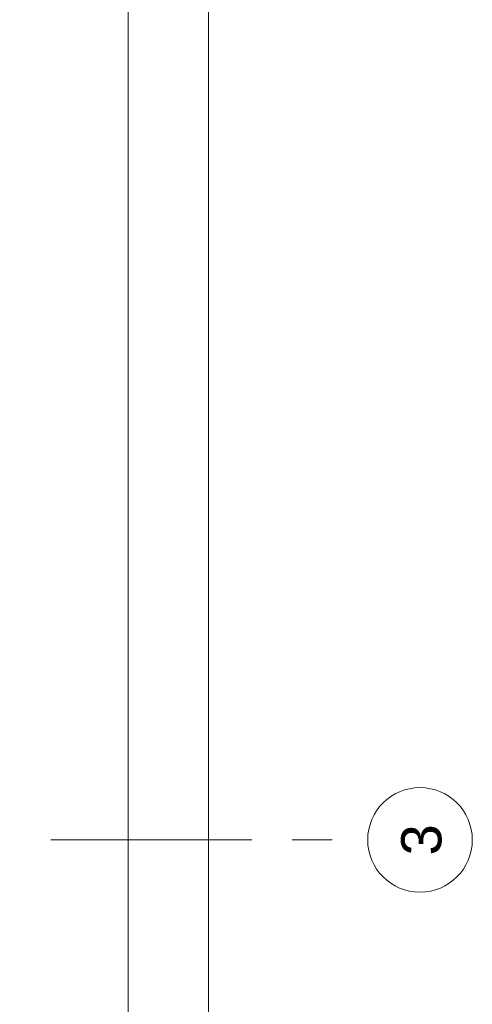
# Model space of a CAD drawing. Header units: millimetres. Extents: x 6807 to 7919, y 15387 to 15883.
# Tile 114 of 120: x 7746 to 7774, y 15643 to 15704. Entities that reach past the tile are written whole.
import ezdxf

# ---------------------------------------------------------------- set-up
doc = ezdxf.new("R2010")
doc.units = ezdxf.units.MM
doc.header["$LTSCALE"] = 10
doc.linetypes.add('MITTE', pattern=[2, 1.25, -0.25, 0.25, -0.25])
doc.layers.add('PS_Object', color=30, linetype='Continuous', lineweight=13)
doc.layers.add('PS_SOLID', color=7, linetype='Continuous', lineweight=30)
doc.styles.add('ARIAL', font='arial.ttf')

msp = doc.modelspace()

# ---------------------------------------------------------------- linework, layer by layer
at = {"layer": 'PS_Object', "color": 5, "linetype": 'MITTE'}
msp.add_line((7707.966, 15652.97, -0.807), (7767.669, 15652.97, -0.807), dxfattribs=at)
at = {"layer": 'PS_Object', "color": 2}
msp.add_circle((7770.921, 15652.97, -0.807), 3.252, dxfattribs=at)
at = {"layer": 'PS_SOLID', "color": 253, "linetype": 'Continuous', "lineweight": 13, "extrusion": (-1, 6.12323e-17, 0)}
for p, q in [((7752.779, 15733.477, -6.61), (7752.779, 15580.977, -6.61)), ((7757.779, 15580.47, -6.61), (7757.779, 15733.477, -6.61))]:
    msp.add_line(p, q, dxfattribs=at)

# ---------------------------------------------------------------- texts
at = {"layer": 'PS_Object', "color": 3, "style": 'ARIAL'}
msp.add_text('3', height=2.5, rotation=90, dxfattribs=at).set_placement((7772.251, 15652.004, -0.807))

doc.saveas('drawing.dxf')
